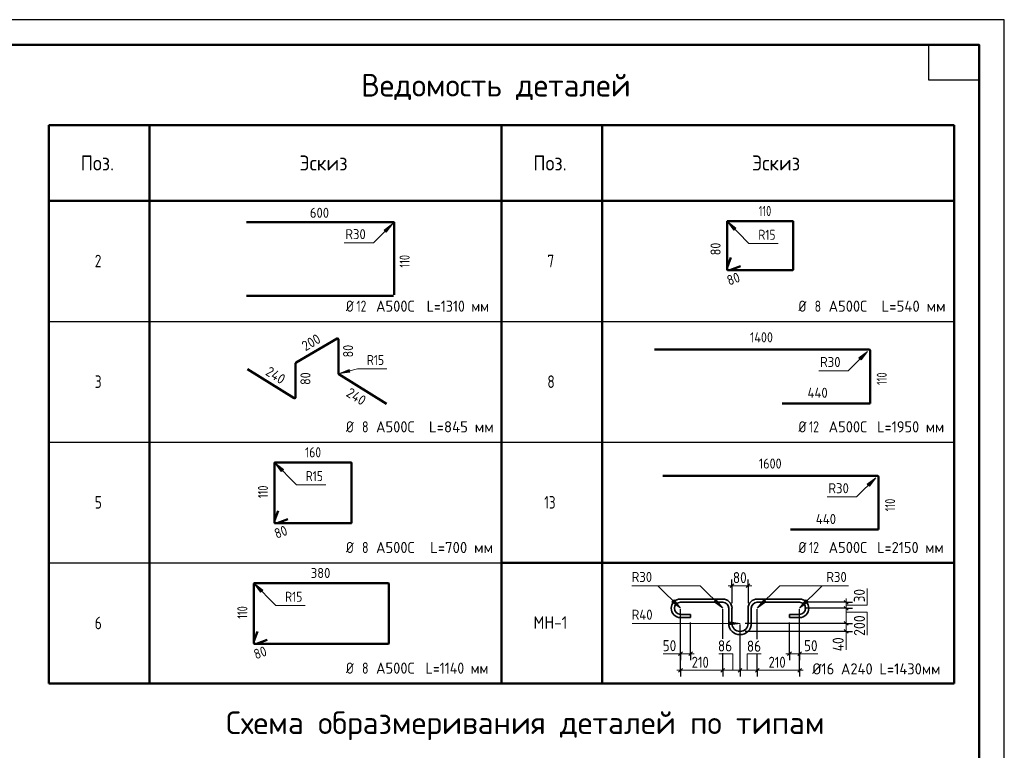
# Model space of a CAD drawing. Header units: millimetres. Extents: x 0 to 50400, y 0 to 35640.
# Tile 7 of 7: x 26904 to 50400, y 18202 to 35640. Entities that reach past the tile are written whole.
import ezdxf

# ---------------------------------------------------------------- set-up
doc = ezdxf.new("R2010")
doc.units = ezdxf.units.MM
for name, color, linetype, lineweight in [('Standard', 7, 'Continuous', 25), ('ДОП Верх по Х', 7, 'Continuous', 25), ('ЖБ Пилон', 7, 'Continuous', 35), ('Размерная линия_ общее', 7, 'Continuous', 13), ('Тени', 7, 'Continuous', 13)]:
    doc.layers.add(name, color=color, linetype=linetype, lineweight=lineweight)
doc.styles.add('ISOCPEUR', font='txt')

msp = doc.modelspace()

# ---------------------------------------------------------------- hatches: boundary and pattern name
at = {"layer": 'Standard', "linetype": 'Continuous', "lineweight": 13, "transparency": 33554687}
for points in [[(43997, 30666), (43795, 30821), (43945, 30616)], [(35652, 30569), (35805, 30773), (35601, 30620)], [(46981, 27518), (47134, 27722), (46931, 27569)], [(34766, 27294), (34532, 27196), (34785, 27225)], [(33197, 24906), (32995, 25061), (33145, 24856)], [(47181, 24505), (47333, 24708), (47130, 24556)], [(32705, 22026), (32503, 22181), (32653, 21976)], [(42469, 21744), (42673, 21591), (42520, 21795)], [(43477, 21744), (43681, 21591), (43528, 21795)], [(44659, 21795), (44506, 21591), (44710, 21744)], [(45667, 21795), (45514, 21591), (45718, 21744)], [(43841, 21195), (44093, 21231), (43841, 21267)]]:
    msp.add_hatch(color=7, dxfattribs=at).paths.add_polyline_path(points)

# ---------------------------------------------------------------- linework, layer by layer
at = {"layer": 'Standard', "color": 7, "linetype": 'Continuous', "lineweight": 50, "transparency": 33554687}
for p, q in [((27600, 33120), (27600, 31320)), ((27600, 33120), (38400, 33120)), ((49200, 33120), (27600, 33120)), ((27600, 19800), (27600, 33120)), ((30000, 19800), (30000, 33120)), ((38400, 33120), (49200, 33120)), ((38400, 19800), (38400, 33120)), ((40800, 19800), (40800, 33120)), ((49200, 19800), (49200, 33120)), ((49800, 32520), (49800, 27840)), ((49200, 31320), (27600, 31320)), ((38400, 22680), (38400, 19800)), ((38400, 22680), (49200, 22680)), ((40800, 22680), (40800, 19800)), ((49200, 22680), (49200, 19800)), ((27600, 19800), (49200, 19800)), ((38400, 19800), (49200, 19800))]:
    msp.add_line(p, q, dxfattribs=at)
at = {"layer": 'Standard', "color": 7, "linetype": 'Continuous', "lineweight": 35, "transparency": 33554687}
for p, q in [((49800, 33120), (49800, 24600)), ((49800, 32640), (49800, 24120)), ((43681, 21812), (42673, 21812)), ((43681, 21735), (42673, 21735)), ((44506, 21812), (45514, 21812)), ((44506, 21735), (45514, 21735)), ((42673, 21447), (42913, 21447)), ((42913, 21447), (42913, 21370)), ((43825, 21591), (43825, 21231)), ((43901, 21591), (43901, 21231)), ((44285, 21591), (44285, 21231)), ((44362, 21591), (44362, 21231)), ((45514, 21447), (45274, 21447)), ((45274, 21447), (45274, 21370)), ((42673, 21370), (42913, 21370)), ((45514, 21370), (45274, 21370))]:
    msp.add_line(p, q, dxfattribs=at)
at = {"layer": 'Standard', "color": 7, "linetype": 'Continuous', "lineweight": 13, "transparency": 33554687}
for p, q in [((43795, 30821), (43795, 30821)), ((43795, 30821), (43795, 30821)), ((43795, 30821), (43795, 30821)), ((43795, 30821), (43945, 30616)), ((43997, 30666), (43795, 30821)), ((35805, 30773), (35601, 30620)), ((35601, 30620), (35652, 30569)), ((35627, 30595), (35614, 30582)), ((35652, 30569), (35805, 30773)), ((35805, 30773), (35805, 30773)), ((35805, 30773), (35805, 30773)), ((35805, 30773), (35805, 30773)), ((43945, 30616), (43997, 30666)), ((43971, 30641), (43984, 30628)), ((47134, 27722), (46931, 27569)), ((46931, 27569), (46981, 27518)), ((46956, 27543), (46943, 27531)), ((46981, 27518), (47134, 27722)), ((47134, 27722), (47134, 27722)), ((47134, 27722), (47134, 27722)), ((47134, 27722), (47134, 27722)), ((34766, 27294), (34532, 27196)), ((34785, 27225), (34766, 27294)), ((34776, 27260), (34793, 27264)), ((34532, 27196), (34785, 27225)), ((34532, 27196), (34532, 27196)), ((34532, 27196), (34532, 27196)), ((34532, 27196), (34532, 27196)), ((32995, 25061), (32995, 25061)), ((32995, 25061), (32995, 25061)), ((32995, 25061), (32995, 25061)), ((32995, 25061), (33145, 24856)), ((33197, 24906), (32995, 25061)), ((33145, 24856), (33197, 24906)), ((33171, 24881), (33184, 24868)), ((47333, 24708), (47130, 24556)), ((47181, 24505), (47333, 24708)), ((47333, 24708), (47333, 24708)), ((47333, 24708), (47333, 24708)), ((47333, 24708), (47333, 24708)), ((47130, 24556), (47181, 24505)), ((47155, 24530), (47142, 24517)), ((32503, 22181), (32503, 22181)), ((32503, 22181), (32503, 22181)), ((32503, 22181), (32503, 22181)), ((32503, 22181), (32653, 21976)), ((32705, 22026), (32503, 22181)), ((32653, 21976), (32705, 22026)), ((32679, 22001), (32692, 21988)), ((42520, 21795), (42469, 21744)), ((42469, 21744), (42673, 21591)), ((42494, 21769), (42482, 21782)), ((42673, 21591), (42520, 21795)), ((43528, 21795), (43477, 21744)), ((43477, 21744), (43681, 21591)), ((43502, 21769), (43490, 21782)), ((43681, 21591), (43528, 21795)), ((44659, 21795), (44506, 21591)), ((44506, 21591), (44710, 21744)), ((44710, 21744), (44659, 21795)), ((44684, 21769), (44697, 21782)), ((45667, 21795), (45514, 21591)), ((45514, 21591), (45718, 21744)), ((45718, 21744), (45667, 21795)), ((45692, 21769), (45705, 21782)), ((42673, 21591), (42673, 21591)), ((42673, 21591), (42673, 21591)), ((42673, 21591), (42673, 21591)), ((43681, 21591), (43681, 21591)), ((43681, 21591), (43681, 21591)), ((43681, 21591), (43681, 21591)), ((44506, 21591), (44506, 21591)), ((44506, 21591), (44506, 21591)), ((44506, 21591), (44506, 21591)), ((45514, 21591), (45514, 21591)), ((45514, 21591), (45514, 21591)), ((45514, 21591), (45514, 21591)), ((43841, 21231), (43823, 21231)), ((44093, 21231), (43841, 21267)), ((43841, 21267), (43841, 21195)), ((43841, 21195), (44093, 21231)), ((44093, 21231), (44093, 21231)), ((44093, 21231), (44093, 21231)), ((44093, 21231), (44093, 21231)), ((46627, 21039), (46627, 20599)), ((42257, 20507), (42673, 20507)), ((45514, 20507), (45951, 20507))]:
    msp.add_line(p, q, dxfattribs=at)
at = {"layer": 'Standard', "color": 7, "linetype": 'Continuous', "lineweight": -3, "transparency": 33554687}
for p, q in [((27600, 28440), (49200, 28440)), ((27600, 25560), (49200, 25560)), ((27600, 22680), (49200, 22680))]:
    msp.add_line(p, q, dxfattribs=at)
at = {"layer": 'Standard', "color": 7, "linetype": 'Continuous', "lineweight": 25, "transparency": 33554687}
for points in [[(0, 0), (50400, 0), (50400, 35640), (0, 35640), (0, 0)], [(49800, 35040), (49800, 34200), (48600, 34200), (48600, 35040), (49800, 35040)]]:
    msp.add_lwpolyline(points, close=True, dxfattribs=at)
at = {"layer": 'Standard', "color": 7, "linetype": 'Continuous', "lineweight": 50, "transparency": 33554687}
msp.add_lwpolyline([(2400, 35040), (49800, 35040), (49800, 600), (2400, 600), (2400, 35040)], close=True, dxfattribs=at)
at = {"layer": 'Standard', "color": 7, "linetype": 'Continuous', "lineweight": 13, "transparency": 33554687}
for points in [[(45007, 30298), (44307, 30298), (43795, 30821)], [(34646, 30313), (35346, 30313), (35805, 30773)], [(45976, 27262), (46675, 27262), (47134, 27722)], [(35666, 27310), (34966, 27310), (34532, 27196)], [(34207, 24538), (33507, 24538), (32995, 25061)], [(46175, 24249), (46874, 24249), (47333, 24708)], [(33715, 21658), (33015, 21658), (32503, 22181)], [(41508, 22131), (42133, 22131), (42673, 21591)], [(41508, 22131), (43141, 22131), (43681, 21591)], [(46679, 22131), (45046, 22131), (44506, 21591)], [(46679, 22131), (46054, 22131), (45514, 21591)], [(47125, 22061), (47125, 21664), (46627, 21664)], [(47125, 20949), (47125, 21501), (46627, 21501)], [(41520, 21231), (42159, 21231), (44093, 21231)], [(43588, 20507), (43923, 20507), (43923, 20111)], [(44599, 20507), (44264, 20507), (44264, 20111)]]:
    msp.add_lwpolyline(points, dxfattribs=at)
at = {"layer": 'Standard', "color": 7, "linetype": 'Continuous', "lineweight": 35, "transparency": 33554687}
for centre, radius, start, end in [((42673, 21591), 221, 90, 270), ((42673, 21591), 144, 90, 270), ((43681, 21591), 221, 0, 90), ((43681, 21591), 144, 0, 90), ((44506, 21591), 221, 90, 180), ((44506, 21591), 144, 90, 180), ((45514, 21591), 221, 270, 90), ((45514, 21591), 144, 270, 90), ((44093, 21231), 269, 180, 0), ((44093, 21231), 192, 180, 0)]:
    msp.add_arc(centre, radius, start, end, dxfattribs=at)
at = {"layer": 'ДОП Верх по Х', "color": 7, "linetype": 'Continuous', "lineweight": 50, "transparency": 33554687}
for p, q in [((42054, 27768), (47171, 27768)), ((47201, 27738), (47201, 26481)), ((45098, 26481), (47201, 26481)), ((42253, 24755), (47371, 24755)), ((47400, 24725), (47400, 23468)), ((45297, 23468), (47400, 23468))]:
    msp.add_line(p, q, dxfattribs=at)
for centre in [(47171, 27738), (47371, 24725)]:
    msp.add_arc(centre, 29.6, 0, 90, dxfattribs=at)
at = {"layer": 'ЖБ Пилон', "color": 7, "linetype": 'Continuous', "lineweight": 50, "transparency": 33554687}
for p, q in [((32319, 30810), (35822, 30810)), ((35842, 30790), (35842, 29069)), ((35822, 29049), (32319, 29049))]:
    msp.add_line(p, q, dxfattribs=at)
msp.add_arc((35822, 30790), 20.2, 0, 90, dxfattribs=at)
at = {"layer": 'Размерная линия_ общее', "color": 7, "linetype": 'Continuous', "lineweight": 13, "transparency": 33554687}
for p, q in [((43901, 22131), (43811, 22131)), ((43901, 22131), (44285, 22131)), ((44285, 22131), (44375, 22131)), ((46627, 21735), (46627, 21825)), ((46627, 21735), (46627, 21591)), ((46627, 21231), (46627, 21039)), ((46627, 21039), (46627, 20949)), ((42673, 20507), (42583, 20507)), ((42673, 20507), (42913, 20507)), ((42913, 20507), (43003, 20507)), ((45274, 20507), (45184, 20507)), ((45514, 20507), (45604, 20507)), ((42673, 20111), (42583, 20111)), ((43681, 20111), (44093, 20111)), ((44093, 20111), (44506, 20111)), ((44506, 20111), (45514, 20111)), ((45514, 20111), (45604, 20111))]:
    msp.add_line(p, q, dxfattribs=at)
at = {"layer": 'Размерная линия_ общее', "color": 7, "linetype": 'Continuous', "lineweight": 25, "transparency": 33554687}
for p, q in [((43856, 22086), (43946, 22176)), ((44240, 22086), (44330, 22176)), ((46582, 21780), (46672, 21690)), ((46582, 21636), (46672, 21546)), ((46582, 21276), (46672, 21186)), ((46582, 21084), (46672, 20994)), ((42628, 20462), (42718, 20552)), ((42868, 20462), (42958, 20552)), ((45319, 20552), (45229, 20462)), ((45559, 20552), (45469, 20462)), ((42628, 20066), (42718, 20156)), ((43636, 20066), (43726, 20156)), ((44048, 20066), (44138, 20156)), ((44461, 20066), (44551, 20156)), ((45469, 20066), (45559, 20156))]:
    msp.add_line(p, q, dxfattribs=at)
at = {"layer": 'Размерная линия_ общее', "color": 253, "linetype": 'Continuous', "lineweight": -3, "true_color": 0xa0a0a0, "transparency": 33554687}
for p, q in [((43901, 22131), (43901, 22281)), ((43901, 22131), (43901, 21981)), ((43901, 22131), (43901, 21711)), ((44285, 22131), (44285, 22281)), ((44285, 22131), (44285, 21981)), ((44285, 22131), (44285, 21711)), ((46627, 21735), (45634, 21735)), ((46627, 21735), (46477, 21735)), ((46627, 21735), (46777, 21735)), ((42673, 20111), (42673, 21567)), ((43681, 20866), (43681, 21567)), ((44506, 20858), (44506, 21567)), ((45514, 20111), (45514, 21567)), ((46627, 21591), (45634, 21591)), ((46627, 21591), (46477, 21591)), ((46627, 21591), (46777, 21591)), ((42673, 20507), (42673, 21250)), ((42913, 20507), (42913, 21250)), ((45274, 20507), (45274, 21250)), ((45514, 20507), (45514, 21250)), ((46627, 21231), (46477, 21231)), ((46627, 21231), (46777, 21231)), ((46627, 21039), (46477, 21039)), ((46627, 21039), (46777, 21039)), ((42673, 20507), (42673, 20657)), ((42673, 20507), (42673, 20357)), ((42913, 20507), (42913, 20657)), ((42913, 20507), (42913, 20357)), ((45274, 20507), (45274, 20657)), ((45274, 20507), (45274, 20357)), ((45514, 20507), (45514, 20657)), ((45514, 20507), (45514, 20357)), ((42673, 20111), (42673, 20261)), ((43681, 20111), (43681, 20261)), ((44093, 20111), (44093, 20261)), ((44506, 20111), (44506, 20261)), ((45514, 20111), (45514, 20261)), ((42673, 20111), (42673, 19961)), ((43681, 20111), (43681, 19961)), ((44093, 20111), (44093, 19961)), ((44506, 20111), (44506, 19961)), ((45514, 20111), (45514, 19961))]:
    msp.add_line(p, q, dxfattribs=at)
at = {"layer": 'Размерная линия_ общее', "color": 7, "linetype": 'Continuous', "lineweight": 13, "transparency": 33554687}
for points in [[(46627, 21591), (46627, 21391), (46627, 21391), (46627, 21231)], [(45514, 20507), (45383, 20507), (45383, 20507), (45274, 20507)], [(42673, 20111), (42708, 20111), (42708, 20111), (43681, 20111)]]:
    msp.add_lwpolyline(points, dxfattribs=at)
at = {"layer": 'Размерная линия_ общее', "color": 253, "linetype": 'Continuous', "lineweight": -3, "true_color": 0xa0a0a0, "transparency": 33554687}
for points in [[(44093, 20111), (44093, 20131), (44093, 20131), (44093, 20479), (44093, 20479), (44093, 21207)], [(46627, 21231), (46107, 21231), (46107, 21231), (44213, 21231)], [(46627, 21039), (45690, 21039), (45690, 21039), (44213, 21039)], [(43681, 20111), (43681, 20131), (43681, 20131), (43681, 20359), (43681, 20359), (43681, 20523)], [(44506, 20111), (44506, 20131), (44506, 20131), (44506, 20515)]]:
    msp.add_lwpolyline(points, dxfattribs=at)
at = {"layer": 'Тени', "color": 7, "linetype": 'Continuous', "lineweight": 50, "transparency": 33554687}
for p, q in [((43786, 29673), (43786, 30821)), ((43795, 30830), (45352, 30830)), ((45362, 30821), (45362, 29673)), ((43786, 29727), (43871, 29961)), ((43786, 29673), (43786, 29724)), ((43845, 29664), (43795, 29664)), ((45352, 29664), (43795, 29664)), ((44105, 29758), (43849, 29665)), ((34477, 28034), (33499, 27461)), ((34510, 27196), (34510, 28015)), ((33454, 26606), (32341, 27298)), ((33488, 27442), (33488, 26625)), ((35657, 26470), (34520, 27177)), ((32986, 23630), (32986, 25061)), ((32995, 25070), (34813, 25070)), ((34822, 25061), (34822, 23630)), ((32986, 23684), (33071, 23918)), ((32986, 23630), (32986, 23681)), ((33045, 23621), (32995, 23621)), ((34813, 23621), (32995, 23621)), ((33305, 23715), (33049, 23621)), ((32494, 20750), (32494, 22181)), ((32503, 22190), (35702, 22190)), ((35711, 22181), (35711, 20750)), ((32494, 20804), (32579, 21038)), ((32494, 20750), (32494, 20801)), ((32553, 20741), (32503, 20741)), ((35702, 20741), (32503, 20741)), ((32813, 20835), (32557, 20741))]:
    msp.add_line(p, q, dxfattribs=at)
for centre, radius, start, end in [((43795, 30821), 9.24, 90, 180), ((45352, 30821), 9.24, 0, 90), ((43795, 29724), 9.48, 160, 180), ((43795, 29673), 9.48, 180, 270), ((43795, 29673), 9.48, 180, 270), ((43845, 29673), 9.48, 270, 290), ((45352, 29673), 9.24, 270, 0), ((34488, 28015), 22, 0, 120.3378), ((33510, 27442), 22, 120.3378, 180), ((34532, 27196), 22, 180, 238.1335), ((33466, 26625), 22, 238.1335, 0), ((32995, 25061), 9.24, 90, 180), ((34813, 25061), 9.24, 0, 90), ((32995, 23681), 9.48, 160, 180), ((32995, 23630), 9.48, 180, 270), ((32995, 23630), 9.48, 180, 270), ((33045, 23630), 9.48, 270, 290), ((34813, 23630), 9.24, 270, 0), ((32503, 22181), 9.24, 90, 180), ((35702, 22181), 9.24, 0, 90), ((32503, 20801), 9.48, 160, 180), ((32503, 20750), 9.48, 180, 270), ((32503, 20750), 9.48, 180, 270), ((32553, 20750), 9.48, 270, 290), ((35702, 20750), 9.24, 270, 0)]:
    msp.add_arc(centre, radius, start, end, dxfattribs=at)

# ---------------------------------------------------------------- texts
at = {"layer": 'Standard', "color": 7, "linetype": 'Continuous', "lineweight": 50, "transparency": 33554687, "char_height": 540, "attachment_point": 7, "style": 'ISOCPEUR'}
for s, insert, width in [('\\W0.98;Ведомость деталей', (35052, 33720), 6957.96), ('\\W0.99;Схема образмеривания деталей по типам', (31828, 18443), 14650.47)]:
    msp.add_mtext(s, dxfattribs=dict(at, insert=insert, width=width))
at = {"layer": 'Standard', "color": 7, "linetype": 'Continuous', "lineweight": 25, "transparency": 33554687, "attachment_point": 7, "style": 'ISOCPEUR'}
for s, insert, char_height, width in [('\\W0.92;Поз.', (28359, 32040), 360, 1047.58), ('\\W0.94;Эскиз', (33579, 32040), 360, 1411.34), ('\\W0.92;Поз.', (39159, 32040), 360, 1047.58), ('\\W0.94;Эскиз', (44379, 32040), 360, 1411.34), ('\\W0.78;2', (28695, 29730), 300, 326.42), ('\\W0.78;7', (39495, 29730), 300, 326.42), ('\\W0.83;Ø', (34688, 28670), 264, 374), ('\\W0.75;12', (34941, 28670), 264, 415.6), ('\\W0.95;А500С', (35408, 28670), 264, 1101.31), ('\\W0.91;L=1310 мм', (36617, 28670), 264, 1703.21), ('\\W0.83;Ø', (45488, 28670), 264, 374), ('\\W0.78;8', (45873, 28670), 264, 287.25), ('\\W0.95;А500С', (46208, 28670), 264, 1101.31), ('\\W0.97;L=540 мм', (47470, 28670), 264, 1657.89), ('\\W0.78;3', (28695, 26850), 300, 326.42), ('\\W0.78;8', (39495, 26850), 300, 326.42), ('\\W0.83;Ø', (34688, 25790), 264, 374), ('\\W0.78;8', (35073, 25790), 264, 287.23), ('\\W0.95;А500С', (35408, 25790), 264, 1101.31), ('\\W0.97;L=845 мм', (36670, 25790), 264, 1657.9), ('\\W0.83;Ø', (45488, 25790), 264, 374), ('\\W0.75;12', (45741, 25790), 264, 415.61), ('\\W0.95;А500С', (46208, 25790), 264, 1101.31), ('\\W0.94;L=1950 мм', (47364, 25790), 264, 1759.85), ('\\W0.78;5', (28695, 23970), 300, 326.42), ('\\W0.75;13', (39420, 23970), 300, 472.27), ('\\W0.83;Ø', (34688, 22910), 264, 374), ('\\W0.78;8', (35073, 22910), 264, 287.23), ('\\W0.95;А500С', (35408, 22910), 264, 1101.31), ('\\W0.97;L=700 мм', (36696, 22910), 264, 1631.37), ('\\W0.83;Ø', (45488, 22910), 264, 374), ('\\W0.75;12', (45741, 22910), 264, 415.61), ('\\W0.95;А500С', (46208, 22910), 264, 1101.31), ('\\W0.94;L=2150 мм', (47364, 22910), 264, 1759.85), ('\\W0.78;6', (28695, 21090), 300, 326.42), ('\\W0.88;МН-1', (39165, 21100), 300, 1001.43), ('\\W0.83;Ø', (34688, 20030), 264, 374), ('\\W0.78;8', (35073, 20030), 264, 287.23), ('\\W0.95;А500С', (35408, 20030), 264, 1101.31), ('\\W0.91;L=1140 мм', (36590, 20030), 264, 1729.84), ('\\W0.95;Ø16 А240 L=1430мм', (45818, 20013), 264, 3345.19)]:
    msp.add_mtext(s, dxfattribs=dict(at, insert=insert, char_height=char_height, width=width))
at = {"layer": 'Standard', "color": 7, "linetype": 'Continuous', "lineweight": 18, "transparency": 33554687, "char_height": 240, "attachment_point": 7, "style": 'ISOCPEUR'}
for s, insert, width in [('\\W0.92;R30', (34674, 30401), 637.56), ('\\W0.83;R15', (44531, 30386), 579.73), ('\\W0.83;R15', (35190, 27398), 579.73), ('\\W0.92;R30', (46003, 27350), 637.57), ('\\W0.83;R15', (33731, 24626), 579.74), ('\\W0.92;R30', (46202, 24337), 637.57), ('\\W0.92;R30', (41507, 22219), 637.56), ('\\W0.92;R30', (46152, 22219), 637.57), ('\\W0.83;R15', (33239, 21746), 579.73), ('\\W0.92;R40', (41507, 21319), 662.02)]:
    msp.add_mtext(s, dxfattribs=dict(at, insert=insert, width=width))
at = {"layer": 'ДОП Верх по Х', "color": 7, "linetype": 'Continuous', "lineweight": 18, "transparency": 33554687, "char_height": 240, "attachment_point": 7, "style": 'ISOCPEUR'}
for s, insert, width in [('\\W0.87;1400', (44331, 27939), 752.1), ('\\W0.92;440', (45703, 26615), 662.02), ('\\W0.87;1600', (44543, 24926), 727.52), ('\\W0.92;440', (45902, 23602), 662.03)]:
    msp.add_mtext(s, dxfattribs=dict(at, insert=insert, width=width))
at = {"layer": 'ДОП Верх по Х', "color": 7, "linetype": 'Continuous', "lineweight": 18, "transparency": 33554687, "char_height": 240, "attachment_point": 7, "rotation": 90, "style": 'ISOCPEUR'}
for insert, width in [((47596, 26921), 496.53), ((47795, 23907), 496.55)]:
    msp.add_mtext('\\W0.74;110', dxfattribs=dict(at, insert=insert, width=width))
at = {"layer": 'ЖБ Пилон', "color": 7, "linetype": 'Continuous', "lineweight": 18, "transparency": 33554687, "insert": (33829, 30911), "char_height": 240, "width": 613.07, "attachment_point": 7, "style": 'ISOCPEUR'}
msp.add_mtext('\\W0.91;600', dxfattribs=at)
at = {"layer": 'ЖБ Пилон', "color": 7, "linetype": 'Continuous', "lineweight": 18, "transparency": 33554687, "insert": (36209, 29725), "char_height": 240, "width": 496.55, "attachment_point": 7, "rotation": 90, "style": 'ISOCPEUR'}
msp.add_mtext('\\W0.74;110', dxfattribs=at)
at = {"layer": 'Размерная линия_ общее', "color": 7, "linetype": 'Continuous', "lineweight": 25, "transparency": 33554687, "char_height": 264, "attachment_point": 7, "style": 'ISOCPEUR'}
for s, insert, width in [('\\W0.87;80', (43922, 22191), 484.71), ('\\W0.87;50', (42247, 20567), 484.72), ('\\W0.87;86', (43566, 20562), 484.72), ('\\W0.87;86', (44257, 20555), 484.72), ('\\W0.87;50', (45619, 20567), 484.71), ('\\W0.83;210', (42939, 20171), 610.29), ('\\W0.83;210', (44773, 20171), 610.29)]:
    msp.add_mtext(s, dxfattribs=dict(at, insert=insert, width=width))
at = {"layer": 'Размерная линия_ общее', "color": 7, "linetype": 'Continuous', "lineweight": 25, "transparency": 33554687, "char_height": 264, "attachment_point": 7, "rotation": 90, "style": 'ISOCPEUR'}
for s, insert, width in [('\\W0.87;30', (47073, 21733), 484.72), ('\\W0.91;200', (47076, 20931), 674.39), ('\\W0.88;40', (46567, 20565), 512.16)]:
    msp.add_mtext(s, dxfattribs=dict(at, insert=insert, width=width))
at = {"layer": 'Тени', "color": 7, "linetype": 'Continuous', "lineweight": 18, "transparency": 33554687, "char_height": 240, "attachment_point": 7, "style": 'ISOCPEUR'}
for s, insert, width in [('\\W0.74;110', (44539, 30954), 496.54), ('\\W0.83;160', (33715, 25194), 554.8), ('\\W0.91;380', (33850, 22314), 613.07)]:
    msp.add_mtext(s, dxfattribs=dict(at, insert=insert, width=width))
for s, insert, width, rotation in [('\\W0.87;80', (43629, 30017), 440.64, 90), ('\\W0.87;80', (43834, 29291), 440.65, 20), ('\\W0.91;200', (33725, 27722), 613.08, 30.3378), ('\\W0.87;80', (34861, 27579), 440.64, 90), ('\\W0.92;240', (32749, 27175), 637.58, 328.1335), ('\\W0.87;80', (33843, 26923), 440.65, 90), ('\\W0.92;240', (34674, 26668), 637.58, 328.1335), ('\\W0.74;110', (32829, 24221), 496.54, 90), ('\\W0.87;80', (33034, 23248), 440.65, 20), ('\\W0.74;110', (32337, 21341), 496.54, 90), ('\\W0.87;80', (32542, 20368), 440.65, 20)]:
    msp.add_mtext(s, dxfattribs=dict(at, insert=insert, width=width, rotation=rotation))

doc.saveas('drawing.dxf')
